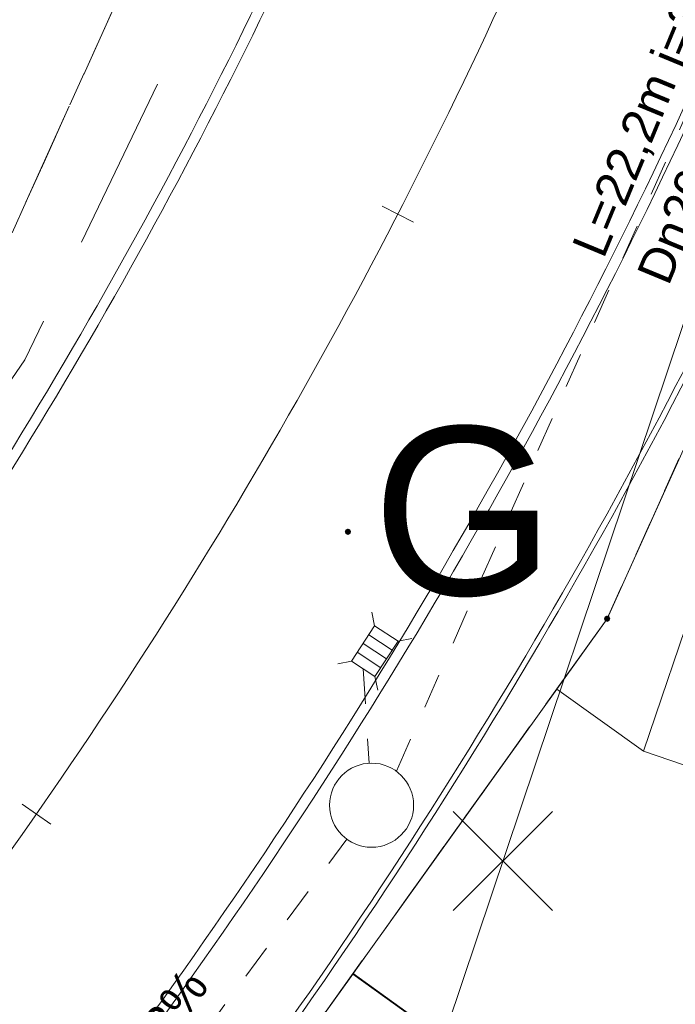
# Model space of a CAD drawing. Header units: metres. Extents: x 6541766 to 6542178, y 5894743 to 5895314.
# Tile 44 of 77: x 6541941 to 6541950, y 5895214 to 5895228. Entities that reach past the tile are written whole.
import ezdxf

# ---------------------------------------------------------------- set-up
doc = ezdxf.new("R2010")
doc.units = ezdxf.units.M
for name, pattern in [('0.5_0.5', [1, 0.5, -0.5]), ('DASHED', [0.75, 0.5, -0.25]), ('egkk-500', [2, 1.5, -0.5]), ('egug-500', [1, 0.5, -0.5])]:
    doc.linetypes.add(name, pattern=pattern)
for name, color, linetype in [('217-kontur klasyfikacyjny', 7, 'Continuous'), ('218-kontur użytku gruntowego', 7, 'Continuous'), ('219-działka ewidencyjna', 7, 'Continuous'), ('_dr_krawężnik wystający 15x30', 214, 'Continuous'), ('_rozbiórki', 1, 'Continuous'), ('C-DROGI-SYTUACJA', 7, 'Continuous'), ('przewód kanalizacyjny', 7, 'Continuous')]:
    doc.layers.add(name, color=color, linetype=linetype)
for name, color, linetype, lineweight in [('_dr_obrzeże 8x30', 210, 'Continuous', 30), ('_dr_ścieki kd', 36, 'Continuous', 30), ('A-OPIS', 4, 'Continuous', 20), ('A-OZNACZENIA', 7, 'Continuous', 15), ('A-PZT', 4, 'Continuous', 9), ('IE - Kable projektowane', 1, 'DASHED', 20), ('IE - podklad', 8, 'Continuous', 9)]:
    doc.layers.add(name, color=color, linetype=linetype, lineweight=lineweight)
doc.layers.add('A-ZIELŃ - PROJ -B', color=7, linetype='Continuous', lineweight=13, true_color=0x91c200)
doc.styles.add('MtXpl_Arial20', font='arial.ttf', dxfattribs={"height": 0.2})
doc.styles.add('MtXpl_Arial22', font='arial.ttf', dxfattribs={"height": 0.2})
doc.styles.add('MtXpl_Arial23', font='arial.ttf', dxfattribs={"height": 0.2})
doc.styles.add('MtXpl_Arial68', font='arial.ttf', dxfattribs={"height": 0.2})

# ---------------------------------------------------------------- blocks, each defined once
blk = doc.blocks.new('blok - sanitarne pzt chelmza ng')
at = {"layer": '_dr_ścieki kd', "linetype": '0.5_0.5', "lineweight": 9}
for p, q in [((6542446.122, 5895217.434), (6542454.28, 5895235.9)), ((6542445.649, 5895218.896, 94.2), (6542445.731, 5895217.549, 94.2)), ((6542419.067, 5895180.69), (6542445.412, 5895216.467))]:
    blk.add_line(p, q, dxfattribs=at)
at = {"layer": '_dr_ścieki kd', "lineweight": 9, "elevation": 94.2, "flags": 128}
for points in [[(6542445.811, 5895219.507), (6542445.77, 5895219.703)], [(6542446.145, 5895219.288), (6542445.811, 5895219.507), (6542445.482, 5895219.005), (6542445.816, 5895218.786), (6542446.145, 5895219.288)], [(6542446.063, 5895219.162), (6542445.728, 5895219.382)], [(6542445.981, 5895219.037), (6542445.646, 5895219.256)], [(6542446.145, 5895219.288), (6542446.341, 5895219.328)], [(6542445.898, 5895218.911), (6542445.564, 5895219.131)], [(6542445.482, 5895219.005), (6542445.286, 5895218.965)], [(6542445.816, 5895218.786), (6542445.857, 5895218.59)]]:
    blk.add_lwpolyline(points, dxfattribs=at)
at = {"layer": '_dr_ścieki kd', "lineweight": 9}
blk.add_circle((6542445.767, 5895216.95), 0.6, dxfattribs=at)
at = {"layer": '_rozbiórki', "lineweight": 9}
for p, q in [((6542446.934, 5895216.861), (6542448.348, 5895215.447)), ((6542448.348, 5895216.861), (6542446.934, 5895215.447))]:
    blk.add_line(p, q, dxfattribs=at)
at = {"layer": 'przewód kanalizacyjny', "color": 34, "linetype": 'Continuous', "lineweight": 9}
for p in [(6542419.51, 5895132.49), (6542428.063, 5895157.928)]:
    blk.add_line(p, (6542454.28, 5895235.9), dxfattribs=at)
at = {"layer": '_dr_ścieki kd', "linetype": '0.5_0.5', "lineweight": 9}
for s, rotation, style, p in [('L=22,2m i=3,46%', 67.5246, 'MtXpl_Arial22', (6542449.079, 5895224.73)), ('Dn200mm', 67.5246, 'MtXpl_Arial23', (6542450.005, 5895224.343)), ('L=44,4m i=4,08%', 54.6415, 'MtXpl_Arial20', (6542440.296, 5895209.908))]:
    blk.add_text(s, height=0.5, rotation=rotation, dxfattribs=dict(at, style=style)).set_placement(p)
blk = doc.blocks.new('blok - podklad szary rfqfqw')
at = {"color": 8, "linetype": 'ByBlock', "lineweight": 9}
for p, q in [((6541946.365, 5895225.267), (6541945.92, 5895225.496)), ((6541941.188, 5895216.681), (6541940.778, 5895216.967))]:
    blk.add_line(p, q, dxfattribs=at)
at = {"color": 8, "linetype": 'Continuous', "lineweight": 9, "extrusion": (0, 0, -1)}
for points in [[(-6541945.398, 5895220.882), (-6541945.43, 5895220.805), (-6541945.43, 5895220.895)], [(-6541945.43, 5895220.895), (-6541945.43, 5895220.805), (-6541945.462, 5895220.818)], [(-6541945.43, 5895220.895), (-6541945.462, 5895220.818), (-6541945.462, 5895220.882)], [(-6541945.398, 5895220.818), (-6541945.398, 5895220.882), (-6541945.385, 5895220.85)], [(-6541945.398, 5895220.882), (-6541945.398, 5895220.818), (-6541945.43, 5895220.805)], [(-6541945.462, 5895220.882), (-6541945.462, 5895220.818), (-6541945.475, 5895220.85)], [(-6541949.098, 5895219.578), (-6541949.098, 5895219.642), (-6541949.085, 5895219.61)], [(-6541949.098, 5895219.642), (-6541949.13, 5895219.565), (-6541949.13, 5895219.655)], [(-6541949.098, 5895219.642), (-6541949.098, 5895219.578), (-6541949.13, 5895219.565)], [(-6541949.13, 5895219.655), (-6541949.13, 5895219.565), (-6541949.162, 5895219.578)], [(-6541949.13, 5895219.655), (-6541949.162, 5895219.578), (-6541949.162, 5895219.642)], [(-6541949.162, 5895219.642), (-6541949.162, 5895219.578), (-6541949.175, 5895219.61)]]:
    blk.add_solid(points, dxfattribs=at)
at = {"layer": '217-kontur klasyfikacyjny', "color": 8, "linetype": 'egkk-500', "lineweight": 9}
for p, q in [((6541940.01, 5895223.73), (6541944.14, 5895232.86)), ((6541953.44, 5895229.19), (6541949.13, 5895219.61)), ((6541949.13, 5895219.61), (6541933.17, 5895197.34))]:
    blk.add_line(p, q, dxfattribs=at)
at = {"layer": '218-kontur użytku gruntowego', "color": 8, "linetype": 'egug-500', "lineweight": 9}
for p, q in [((6541944.14, 5895232.86), (6541940.01, 5895223.73)), ((6541940.01, 5895223.73), (6541944.14, 5895232.86)), ((6541949.13, 5895219.61), (6541953.44, 5895229.19)), ((6541953.44, 5895229.19), (6541949.13, 5895219.61)), ((6541933.17, 5895197.34), (6541949.13, 5895219.61)), ((6541949.13, 5895219.61), (6541933.17, 5895197.34))]:
    blk.add_line(p, q, dxfattribs=at)
at = {"layer": '219-działka ewidencyjna', "color": 8, "linetype": '0.5_0.5', "lineweight": 9}
for p, q in [((6541940.01, 5895223.73), (6541944.14, 5895232.86)), ((6541949.13, 5895219.61), (6541953.44, 5895229.19)), ((6541933.17, 5895197.34), (6541949.13, 5895219.61))]:
    blk.add_line(p, q, dxfattribs=at)
at = {"layer": '_dr_krawężnik wystający 15x30', "color": 8, "lineweight": 9}
for radius in [71.85, 72, 78, 78.15]:
    blk.add_arc((6541879.475, 5895259.738), radius, 323.70553, 335.6555, dxfattribs=at)
at = {"layer": '_dr_obrzeże 8x30', "color": 8, "lineweight": 9}
for radius in [79.65, 79.73]:
    blk.add_arc((6541879.475, 5895259.738), radius, 323.70553, 335.6555, dxfattribs=at)
at = {"layer": 'A-OZNACZENIA', "color": 8, "linetype": 'DASHED', "lineweight": 9, "ltscale": 5}
for p, q in [((6541949.13, 5895219.61), (6541957.57, 5895238.32)), ((6541933.17, 5895197.34), (6541949.13, 5895219.61))]:
    blk.add_line(p, q, dxfattribs=at)
at = {"layer": 'A-PZT', "color": 8, "lineweight": 9}
for p, q in [((6541951.254, 5895222.456), (6541949.648, 5895217.721)), ((6541945.504, 5895214.551), (6541948.411, 5895218.607)), ((6541948.411, 5895218.607), (6541949.648, 5895217.721)), ((6541949.648, 5895217.721), (6541952.015, 5895216.918)), ((6541949.648, 5895217.721), (6541960.1, 5895214.141)), ((6541945.498, 5895214.542), (6541942.583, 5895210.479)), ((6541947.529, 5895213.085), (6541945.498, 5895214.542)), ((6541956.539, 5895206.621), (6541945.504, 5895214.551))]:
    blk.add_line(p, q, dxfattribs=at)
at = {"layer": 'A-ZIELŃ - PROJ -B', "color": 8, "lineweight": 9}
for p, q in [((6541949.13, 5895219.61), (6541952.591, 5895227.283)), ((6541952.86, 5895227.192), (6541949.648, 5895217.721)), ((6541948.411, 5895218.607), (6541949.13, 5895219.61)), ((6541949.648, 5895217.721), (6541948.411, 5895218.607))]:
    blk.add_line(p, q, dxfattribs=at)
at = {"layer": 'C-DROGI-SYTUACJA', "color": 8, "lineweight": 9}
blk.add_lwpolyline([(6541947.806, 5895228.822, -0.052189), (6541939.923, 5895215.343)], format="xyb", dxfattribs=at)
at = {"layer": 'A-OPIS', "color": 8, "lineweight": 9, "style": 'MtXpl_Arial68'}
blk.add_text('G', height=2.4, dxfattribs=at).set_placement((6541945.776, 5895219.948))

msp = doc.modelspace()

# ---------------------------------------------------------------- linework, layer by layer
at = {"layer": 'IE - Kable projektowane', "ltscale": 5, "elevation": 86.721, "flags": 128}
msp.add_lwpolyline([(6541833.98, 5895004.719), (6541844.45, 5895015.909), (6541847.536, 5895026.936), (6541844.647, 5895027.745), (6541850.191, 5895047.556), (6541855.456, 5895066.4), (6541859.255, 5895078.955), (6541849.56, 5895085.473), (6541866.549, 5895115.048), (6541880.962, 5895141.429), (6541891.902, 5895161.39), (6541896.707, 5895167.147), (6541916.525, 5895189.657), (6541934.268, 5895213.82), (6541940.817, 5895223.302), (6541948.852, 5895239.982), (6541958.583, 5895268.41)], dxfattribs=at)

# ---------------------------------------------------------------- block references
at = {"layer": '_dr_ścieki kd', "lineweight": 9}
msp.add_blockref('blok - sanitarne pzt chelmza ng', (-500, 0), dxfattribs=at)
at = {"layer": 'IE - podklad'}
msp.add_blockref('blok - podklad szary rfqfqw', (0, 0), dxfattribs=at)

doc.saveas('drawing.dxf')
